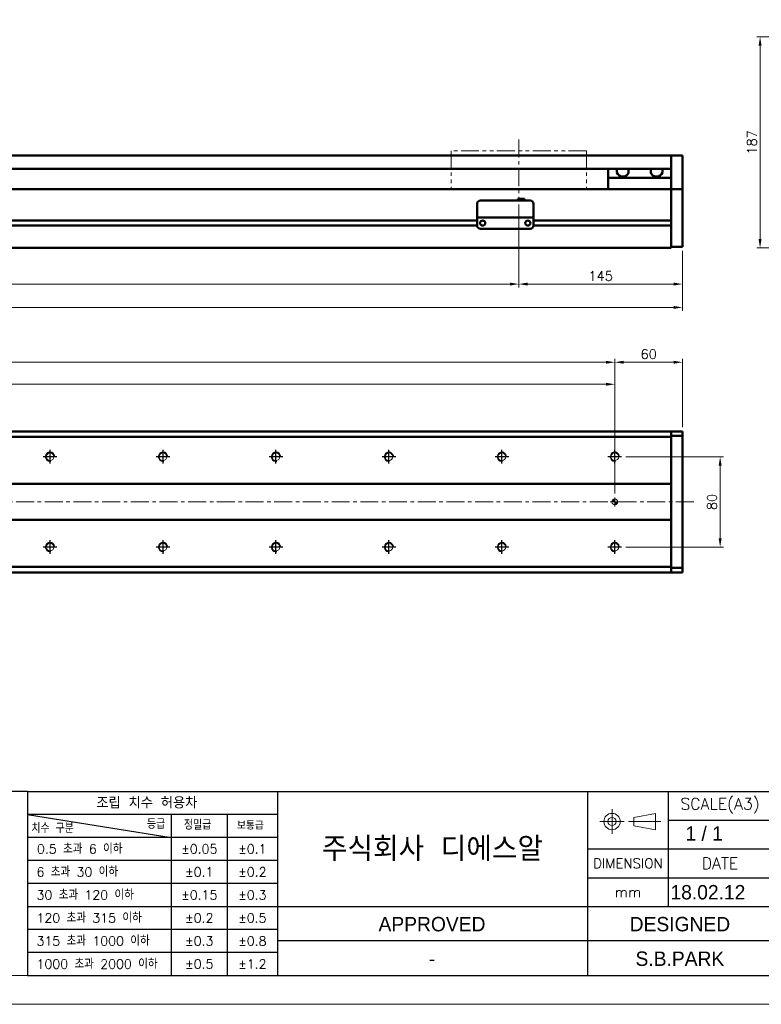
# Model space of a CAD drawing. Header units: millimetres. Extents: x 46891 to 50687, y 6223 to 10043.
# Tile 3 of 5: x 49624 to 50280, y 8529 to 9401. Entities that reach past the tile are written whole.
import ezdxf
from ezdxf.enums import TextEntityAlignment as Align

# ---------------------------------------------------------------- set-up
doc = ezdxf.new("R2010")
doc.units = ezdxf.units.MM
doc.header["$LTSCALE"] = 0.5
doc.linetypes.add('CENTER', pattern=[50.8, 31.75, -6.35, 6.35, -6.35])
doc.linetypes.add('PHANTOM', pattern=[63.5, 31.75, -6.35, 6.35, -6.35, 6.35, -6.35])
doc.layers.get('0').update_dxf_attribs({"lineweight": 20})
doc.layers.add('1', color=1, linetype='CENTER', lineweight=13)
doc.layers.add('외형선(ISO)', color=7, linetype='Continuous', lineweight=50)
for name, color, linetype in [('3', 3, 'Continuous'), ('C', 1, 'CENTER'), ('DIM', 4, 'Continuous')]:
    doc.layers.add(name, color=color, linetype=linetype)
doc.styles.add('ACISOGDT', font='amgdt.shx')
doc.styles.add('DSR TEXT', font='romans.shx', dxfattribs={"bigfont": 'whgtxt.shx'})
doc.styles.get("Standard").update_dxf_attribs({"font": 'romans.shx', "bigfont": 'whgtxt.shx'})
doc.dimstyles.new('DSR', dxfattribs={"dimscale": 2, "dimtxt": 3, "dimasz": 3, "dimexe": 0.5, "dimexo": 0.5, "dimgap": 0.5, "dimtad": 1, "dimdsep": 46, "dimtxsty": 'Standard', "dimcen": 2.5, "dimclrd": 4, "dimclre": 4, "dimclrt": 2, "dimadec": 0, "dimazin": 2, "dimtfac": 1, "dimtmove": 0, "dimatfit": 3, "dimfxl": 0, "dimlwd": -1, "dimlwe": -1, "dimarcsym": 0})

# ---------------------------------------------------------------- blocks, each defined once
blk = doc.blocks.new('A$C13F00394')
for p, q in [((109.11, 28.14), (105.34, 27.43)), ((105.34, 27.43), (105.34, 26.01)), ((109.11, 25.3), (109.11, 28.14)), ((105.34, 26.01), (109.11, 25.3))]:
    blk.add_line(p, q)
for radius in [1.42, 0.71]:
    blk.add_circle((101.56, 26.76), radius)
at = {"layer": '1'}
for p, q in [((101.56, 28.89), (101.56, 24.63)), ((103.69, 26.76), (99.44, 26.76)), ((104.41, 26.76), (110.04, 26.76))]:
    blk.add_line(p, q, dxfattribs=at)
at = {"layer": '3'}
for p, q in [((0, 32), (-207.68, 32)), ((0, 32), (202.32, 32)), ((0, 32), (0, 0)), ((43.43, 32), (43.43, 0)), ((97.32, 32), (97.32, 12)), ((111.32, 32), (111.32, 12)), ((0, 28), (25, 24)), ((43.43, 28), (0, 28)), ((25, 28), (25, 0)), ((34.7, 28), (34.7, 0)), ((111.32, 27), (129.32, 27)), ((43.43, 24), (0, 24)), ((97.32, 22), (202.32, 22)), ((43.43, 20), (0, 20)), ((43.43, 16), (0, 16)), ((97.32, 17), (129.32, 17)), ((0, 12), (129.32, 12)), ((97.32, 12), (97.32, 0)), ((43.43, 8), (0, 8)), ((97.32, 6), (43.43, 6)), ((129.32, 6), (97.32, 6)), ((43.43, 4), (0, 4)), ((0, 0), (202.32, 0))]:
    blk.add_line(p, q, dxfattribs=at)
at = {"color": 0, "style": 'DSR TEXT'}
for s, height, p in [('조립 치수 허용차', 2, (11.97, 29.02)), ('치수 구분', 1.5, (0.69, 24.78)), ('등급', 1.5, (20.77, 25.52)), ('정밀급', 1.5, (27.18, 25.37)), ('보통급', 1.3, (36.41, 25.38)), (' 0.5 초과 6 이하', 1.6, (0.56, 21.19)), (' 6 초과 30 이하', 1.6, (0.49, 17.19)), (' 30 초과 120 이하', 1.6, (0.49, 13.19)), (' 120 초과 315 이하', 1.6, (0.49, 9.19)), (' 315 초과 1000 이하', 1.6, (0.49, 5.19)), (' 1000 초과 2000 이하', 1.6, (0.49, 1.19))]:
    blk.add_text(s, height=height, dxfattribs=at).set_placement(p)
at = {"color": 7, "style": 'ACISOGDT'}
for s, p in [('APPROVED', (70.28, 8.93)), ('DESIGNED', (113.35, 8.93))]:
    blk.add_text(s, height=2.5, dxfattribs=at).set_placement(p, align=Align.MIDDLE_CENTER)
at = {"color": 7, "attachment_point": 5, "style": 'DSR TEXT'}
for s, insert, char_height in [('SCALE(A3)', (120.32, 29.5), 2), ('주식회사 디에스알', (70.37, 22), 4.2), ('DIMENSION', (104.32, 19.5), 1.7), ('DATE', (120.32, 19.5), 2), ('mm', (104.32, 14.5), 1.8)]:
    blk.add_mtext(s, dxfattribs=dict(at, insert=insert, char_height=char_height))
at = {"color": 0, "char_height": 1.6, "attachment_point": 5, "style": 'DSR TEXT'}
for s, insert in [('%%P0.05', (29.85, 22)), ('%%P0.1', (39.07, 22)), ('%%P0.1', (29.85, 18)), ('%%P0.2', (39.07, 18)), ('%%P0.15', (29.85, 14)), ('%%P0.3', (39.07, 14)), ('%%P0.2', (29.85, 10)), ('%%P0.5', (39.07, 10)), ('%%P0.3', (29.85, 6)), ('%%P0.8', (39.07, 6)), ('%%P0.5', (29.85, 2)), ('%%P1.2', (39.07, 2))]:
    blk.add_mtext(s, dxfattribs=dict(at, insert=insert))
blk = doc.blocks.new('A$C1C1952E1')
at = {"color": 1}
blk.add_lwpolyline([(0, 0), (420, 0), (420, 297), (0, 297)], close=True, dxfattribs=at)
at = {"color": 3}
blk.add_lwpolyline([(5, 5), (415, 5), (415, 292), (5, 292)], close=True, dxfattribs=at)
blk = doc.blocks.new('*D103')
at = {"color": 1, "linetype": 'ByBlock'}
for p, q in [((50467.23, 9385.75), (50276.26, 9385.75)), ((50279.26, 9377.95), (50279.26, 9206.56)), ((50346.73, 9198.75), (50276.26, 9198.75))]:
    blk.add_line(p, q, dxfattribs=at)
at = {"color": 1}
for points in [[(50277.96, 9377.95), (50280.56, 9377.95), (50279.26, 9385.75)], [(50277.96, 9206.56), (50280.56, 9206.56), (50279.26, 9198.75)]]:
    blk.add_solid(points, dxfattribs=at)
at = {"layer": 'Defpoints', "color": 0}
for p in [(50470.83, 9385.75), (50279.26, 9198.75), (50350.33, 9198.75)]:
    blk.add_point(p, dxfattribs=at)
at = {"color": 3, "insert": (50272.06, 9292.25), "char_height": 8.4, "attachment_point": 5, "rotation": 90, "style": 'DSR TEXT'}
blk.add_mtext('187', dxfattribs=at)
blk = doc.blocks.new('*D105')
at = {"color": 1, "linetype": 'ByBlock'}
for p, q in [((48765.67, 9237.15), (48765.67, 9163.77)), ((50065.67, 9237.15), (50065.67, 9163.77)), ((48773.47, 9166.77), (50057.87, 9166.77))]:
    blk.add_line(p, q, dxfattribs=at)
at = {"color": 1}
for points in [[(48773.47, 9168.07), (48773.47, 9165.47), (48765.67, 9166.77)], [(50057.87, 9168.07), (50057.87, 9165.47), (50065.67, 9166.77)]]:
    blk.add_solid(points, dxfattribs=at)
at = {"layer": 'Defpoints', "color": 0}
for p in [(48765.67, 9240.75), (50065.67, 9240.75), (50065.67, 9166.77)]:
    blk.add_point(p, dxfattribs=at)
at = {"color": 3, "insert": (49415.67, 9173.97), "char_height": 8.4, "attachment_point": 5, "style": 'DSR TEXT'}
blk.add_mtext('STROKE : 1300', dxfattribs=at)
blk = doc.blocks.new('*D106')
at = {"color": 1, "linetype": 'ByBlock'}
for p, q in [((50065.67, 9237.15), (50065.67, 9163.77)), ((50210.67, 9196.15), (50210.67, 9163.77)), ((50202.87, 9166.77), (50073.47, 9166.77))]:
    blk.add_line(p, q, dxfattribs=at)
at = {"color": 1}
for points in [[(50073.47, 9168.07), (50073.47, 9165.47), (50065.67, 9166.77)], [(50202.87, 9168.07), (50202.87, 9165.47), (50210.67, 9166.77)]]:
    blk.add_solid(points, dxfattribs=at)
at = {"layer": 'Defpoints', "color": 0}
for p in [(50065.67, 9240.75), (50210.67, 9199.75), (50065.67, 9166.77)]:
    blk.add_point(p, dxfattribs=at)
at = {"color": 3, "insert": (50138.17, 9173.97), "char_height": 8.4, "attachment_point": 5, "style": 'DSR TEXT'}
blk.add_mtext('145', dxfattribs=at)
blk = doc.blocks.new('*D107')
at = {"color": 1, "linetype": 'ByBlock'}
for p, q in [((48610.67, 9196.15), (48610.67, 9143.1)), ((50210.67, 9196.15), (50210.67, 9143.1)), ((50202.87, 9146.1), (48618.47, 9146.1))]:
    blk.add_line(p, q, dxfattribs=at)
at = {"color": 1}
for points in [[(48618.47, 9147.4), (48618.47, 9144.8), (48610.67, 9146.1)], [(50202.87, 9147.4), (50202.87, 9144.8), (50210.67, 9146.1)]]:
    blk.add_solid(points, dxfattribs=at)
at = {"layer": 'Defpoints', "color": 0}
for p in [(48610.67, 9199.75), (50210.67, 9199.75), (48610.67, 9146.1)]:
    blk.add_point(p, dxfattribs=at)
at = {"color": 3, "insert": (49410.67, 9153.3), "char_height": 8.4, "attachment_point": 5, "style": 'DSR TEXT'}
blk.add_mtext('1600', dxfattribs=at)
blk = doc.blocks.new('A$C33E56CC6')
h = blk.add_hatch()
h.set_pattern_fill('ANSI31', color=256, style=0)
h.set_pattern_definition([(45, (-7065.45672, -6508.5399), (-0.0883883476, 0.0883883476), [])])
h.paths.add_polyline_path([(4, 6.5, 0.414214), (1.5, 4), (4, 4)])
h.paths.add_polyline_path([(6.5, 4), (4, 4), (4, 1.5, 0.414214)])
blk.add_circle((4, 4), 2.5)
at = {"layer": '1'}
for p, q in [((0, 4), (8, 4)), ((4, 0), (4, 8))]:
    blk.add_line(p, q, dxfattribs=at)
blk = doc.blocks.new('tap8')
blk.add_circle((0, 0), 3.4)
at = {"layer": 'C', "color": 1, "linetype": 'CENTER'}
for p, q in [((-6.05, 0), (6.05, 0)), ((0, -6.05), (0, 6.05))]:
    blk.add_line(p, q, dxfattribs=at)
at = {"layer": 'DIM', "color": 3}
blk.add_arc((0, 0), 4, 263.84551, 189.43144, dxfattribs=at)
blk = doc.blocks.new('*D114')
at = {"color": 1, "linetype": 'ByBlock'}
for p, q in [((48650.67, 8981.46), (48650.67, 9081.05)), ((48658.47, 9078.05), (50142.87, 9078.05)), ((50150.67, 8981.46), (50150.67, 9081.05))]:
    blk.add_line(p, q, dxfattribs=at)
at = {"color": 1}
for points in [[(48658.47, 9079.35), (48658.47, 9076.75), (48650.67, 9078.05)], [(50142.87, 9079.35), (50142.87, 9076.75), (50150.67, 9078.05)]]:
    blk.add_solid(points, dxfattribs=at)
at = {"layer": 'Defpoints', "color": 0}
for p in [(50150.67, 9078.05), (48650.67, 8977.86), (50150.67, 8977.86)]:
    blk.add_point(p, dxfattribs=at)
at = {"color": 3, "insert": (49400.67, 9085.25), "char_height": 8.4, "attachment_point": 5, "style": 'DSR TEXT'}
blk.add_mtext('1500%%P0.02', dxfattribs=at)
blk = doc.blocks.new('*D116')
at = {"color": 1, "linetype": 'ByBlock'}
for p, q in [((50150.67, 9025.07), (50150.67, 9100.54)), ((50158.47, 9097.54), (50202.87, 9097.54)), ((50210.67, 9039.96), (50210.67, 9100.54))]:
    blk.add_line(p, q, dxfattribs=at)
at = {"color": 1}
for points in [[(50158.47, 9098.84), (50158.47, 9096.24), (50150.67, 9097.54)], [(50202.87, 9098.84), (50202.87, 9096.24), (50210.67, 9097.54)]]:
    blk.add_solid(points, dxfattribs=at)
at = {"layer": 'Defpoints', "color": 0}
for p in [(50210.67, 9097.54), (50210.67, 9036.36), (50150.67, 9021.47)]:
    blk.add_point(p, dxfattribs=at)
at = {"color": 3, "insert": (50180.67, 9104.74), "char_height": 8.4, "attachment_point": 5, "style": 'DSR TEXT'}
blk.add_mtext('60', dxfattribs=at)
blk = doc.blocks.new('*D118')
at = {"color": 1, "linetype": 'ByBlock'}
for p, q in [((50160.32, 9013.86), (50246.92, 9013.86)), ((50243.92, 9006.06), (50243.92, 8941.66)), ((50160.32, 8933.86), (50246.92, 8933.86))]:
    blk.add_line(p, q, dxfattribs=at)
at = {"color": 1}
for points in [[(50242.62, 9006.06), (50245.22, 9006.06), (50243.92, 9013.86)], [(50242.62, 8941.66), (50245.22, 8941.66), (50243.92, 8933.86)]]:
    blk.add_solid(points, dxfattribs=at)
at = {"layer": 'Defpoints', "color": 0}
for p in [(50156.72, 9013.86), (50156.72, 8933.86), (50243.92, 8933.86)]:
    blk.add_point(p, dxfattribs=at)
at = {"color": 3, "insert": (50236.72, 8973.86), "char_height": 8.4, "attachment_point": 5, "rotation": 90, "style": 'DSR TEXT'}
blk.add_mtext('80', dxfattribs=at)
blk = doc.blocks.new('*D131')
at = {"color": 1, "linetype": 'ByBlock'}
for p, q in [((48650.67, 9023.51), (48650.67, 9100.54)), ((48658.47, 9097.54), (50142.87, 9097.54)), ((50150.67, 9023.51), (50150.67, 9100.54))]:
    blk.add_line(p, q, dxfattribs=at)
at = {"color": 1}
for points in [[(48658.47, 9098.84), (48658.47, 9096.24), (48650.67, 9097.54)], [(50142.87, 9098.84), (50142.87, 9096.24), (50150.67, 9097.54)]]:
    blk.add_solid(points, dxfattribs=at)
at = {"layer": 'Defpoints', "color": 0}
for p in [(50150.67, 9097.54), (48650.67, 9019.91), (50150.67, 9019.91)]:
    blk.add_point(p, dxfattribs=at)
at = {"color": 3, "insert": (49400.67, 9104.74), "char_height": 8.4, "attachment_point": 5, "style": 'DSR TEXT'}
blk.add_mtext('15X100PITCH=1500', dxfattribs=at)

msp = doc.modelspace()

# ---------------------------------------------------------------- linework, layer by layer
at = {"color": 6, "linetype": 'PHANTOM'}
for p, q in [((50125.66883, 9284.75475), (50005.66883, 9284.75475)), ((50005.66883, 9284.75475), (50005.66883, 9250.75475)), ((50125.66883, 9284.75475), (50125.66883, 9250.75475))]:
    msp.add_line(p, q, dxfattribs=at)
at = {"layer": '1'}
for p, q in [((50065.66883, 9294.75475), (50065.66883, 9240.75475)), ((50220.66883, 8973.86072), (48600.66883, 8973.86072))]:
    msp.add_line(p, q, dxfattribs=at)
at = {"layer": '3'}
msp.add_line((49630.61213, 8554.47812), (50661.72712, 8554.47812), dxfattribs=at)
at = {"layer": '외형선(ISO)'}
for p, q in [((48825.66883, 9280.75475), (50200.66883, 9280.75475)), ((50200.66883, 9280.75475), (50200.66883, 9278.75475)), ((50200.66883, 9280.75475), (50210.66883, 9280.75475)), ((50200.66883, 9278.75475), (50200.66883, 9280.75475)), ((50200.66883, 9277.97023), (50200.66883, 9278.75475)), ((50200.66883, 9278.75475), (50200.66883, 9277.97023)), ((50200.66883, 9277.47152), (50200.66883, 9277.97023)), ((50200.66883, 9277.97023), (50200.66883, 9277.47152)), ((50200.66883, 9277.47152), (50200.66883, 9276.40304)), ((50200.66883, 9276.40304), (50200.66883, 9277.47152)), ((50210.66883, 9278.75475), (50210.66883, 9280.75475)), ((50210.66883, 9278.75475), (50210.66883, 9277.97023)), ((50210.66883, 9277.97023), (50210.66883, 9277.47152)), ((50210.66883, 9276.40304), (50210.66883, 9277.47152)), ((48825.66883, 9268.75475), (50200.66883, 9268.75475)), ((50144.66883, 9260.75475), (50144.66883, 9268.75475)), ((50200.66883, 9276.40304), (50200.66883, 9273.41723)), ((50200.66883, 9273.41723), (50200.66883, 9276.40304)), ((50200.66883, 9264.85293), (50200.66883, 9273.41723)), ((50200.66883, 9273.41723), (50200.66883, 9269.25475)), ((50210.66883, 9273.41723), (50210.66883, 9276.40304)), ((50210.66883, 9273.41723), (50210.66883, 9264.85293)), ((50200.66883, 9260.75475), (50144.66883, 9260.75475)), ((50144.66883, 9250.75475), (50144.66883, 9260.75475)), ((50200.66883, 9262.75764), (50200.66883, 9264.85293)), ((50200.66883, 9251.33569), (50200.66883, 9262.75764)), ((50210.66883, 9264.85293), (50210.66883, 9262.75764)), ((50210.66883, 9262.75764), (50210.66883, 9251.33569)), ((50200.66883, 9250.75475), (50200.66883, 9251.33569)), ((50210.66883, 9251.33569), (50210.66883, 9250.75475)), ((50200.66883, 9250.75475), (48770.66883, 9250.75475)), ((50064.66883, 9242.2549), (50064.66883, 9240.7549)), ((50064.66883, 9242.2549), (50070.66883, 9242.2549)), ((50070.66883, 9242.2549), (50070.66883, 9240.7549)), ((50200.66883, 9247.75475), (50200.66883, 9250.75475)), ((50200.66883, 9250.75475), (50200.66883, 9247.75475)), ((50200.66883, 9250.75475), (50210.66883, 9250.75475)), ((50200.66883, 9247.75475), (50200.66883, 9223.20475)), ((50200.66883, 9204.99739), (50200.66883, 9247.75475)), ((50210.66883, 9247.75475), (50210.66883, 9250.75475)), ((50210.66883, 9247.75475), (50210.66883, 9204.99739)), ((50028.66883, 9227.7549), (50028.66883, 9237.7549)), ((50031.66883, 9240.7549), (50075.66883, 9240.7549)), ((50078.66883, 9237.7549), (50078.66883, 9227.7549)), ((50028.66883, 9227.7549), (50028.66883, 9225.7549)), ((50028.66883, 9225.75487), (50028.66883, 9225.7549)), ((50028.66883, 9225.7549), (50078.66883, 9225.7549)), ((50028.66883, 9225.25487), (50028.66883, 9225.75487)), ((50028.66883, 9225.75487), (50031.43933, 9225.75487)), ((50028.66883, 9218.75487), (50028.66883, 9225.25487)), ((50033.89833, 9225.75487), (50036.16883, 9225.75487)), ((50041.16883, 9225.75487), (50066.16883, 9225.75487)), ((50071.16883, 9225.75487), (50073.43933, 9225.75487)), ((50075.89833, 9225.75487), (50078.66883, 9225.75487)), ((50078.66883, 9225.7549), (50078.66883, 9227.7549)), ((50078.66883, 9225.7549), (50078.66883, 9225.75487)), ((50078.66883, 9225.75487), (50078.66883, 9225.25487)), ((50078.66883, 9225.25487), (50078.66883, 9218.75487)), ((50028.67928, 9218.50475), (48824.65839, 9218.50475)), ((50028.66883, 9223.00475), (48824.66883, 9223.00475)), ((50033.69217, 9223.00475), (50033.6455, 9223.00475)), ((50073.69217, 9223.00475), (50073.6455, 9223.00475)), ((50200.66883, 9218.50475), (50078.65839, 9218.50475)), ((50200.66883, 9223.00475), (50078.66883, 9223.00475)), ((50200.66883, 9218.30475), (50200.66883, 9204.99739)), ((50031.66883, 9215.75487), (50075.66883, 9215.75487)), ((48620.66883, 9198.75475), (50200.66883, 9198.75475)), ((50200.66883, 9202.87607), (50200.66883, 9204.99739)), ((50200.66883, 9204.99739), (50200.66883, 9202.87607)), ((50200.66883, 9202.87607), (50200.66883, 9198.75475)), ((50200.66883, 9199.75475), (50200.66883, 9202.87607)), ((50200.66883, 9199.75475), (50210.66883, 9199.75475)), ((50210.66883, 9202.87607), (50210.66883, 9204.99739)), ((50210.66883, 9202.87607), (50210.66883, 9199.75475)), ((50200.66883, 9036.36072), (48620.66883, 9036.36072)), ((50200.66883, 9035.48204), (50200.66883, 9036.36072)), ((50200.66883, 9036.36072), (50200.66883, 9035.48204)), ((50200.66883, 9036.36072), (50210.66883, 9036.36072)), ((50200.66883, 9035.48204), (50200.66883, 9031.36072)), ((50200.66883, 9032.36072), (50200.66883, 9035.48204)), ((50210.66883, 9035.48204), (50210.66883, 9036.36072)), ((50210.66883, 9035.48204), (50210.66883, 9032.36072)), ((48620.66883, 9031.36072), (50200.66883, 9031.36072)), ((50200.66883, 9032.36072), (50210.66883, 9032.36072)), ((50200.66883, 9031.36072), (50200.66883, 8989.86072)), ((50210.66883, 9032.36072), (50210.66883, 8915.36072)), ((50200.66883, 8989.86072), (48620.66883, 8989.86072)), ((50200.66883, 8989.86072), (50200.66883, 8989.00717)), ((50200.66883, 8989.00717), (50200.66883, 8988.65362)), ((50200.66883, 8988.65362), (50200.66883, 8959.06783)), ((50200.66883, 8959.06783), (50200.66883, 8988.65362)), ((48620.66883, 8957.86072), (50200.66883, 8957.86072)), ((50200.66883, 8959.06783), (50200.66883, 8958.71428)), ((50200.66883, 8958.71428), (50200.66883, 8957.86072)), ((50200.66883, 8957.86072), (50200.66883, 8916.36072)), ((50200.66883, 8916.36072), (48620.66883, 8916.36072)), ((50200.66883, 8911.36072), (48620.66883, 8911.36072)), ((50200.66883, 8916.36072), (50200.66883, 8912.2394)), ((50200.66883, 8912.2394), (50200.66883, 8915.36072)), ((50200.66883, 8915.36072), (50210.66883, 8915.36072)), ((50200.66883, 8911.36072), (50200.66883, 8912.2394)), ((50200.66883, 8912.2394), (50200.66883, 8911.36072)), ((50200.66883, 8911.36072), (50210.66883, 8911.36072)), ((50210.66883, 8915.36072), (50210.66883, 8912.2394)), ((50210.66883, 8911.36072), (50210.66883, 8912.2394))]:
    msp.add_line(p, q, dxfattribs=at)
for centre in [(50033.66883, 9220.75487), (50073.66883, 9220.75487)]:
    msp.add_circle(centre, 2.25, dxfattribs=at)
for centre, start, end in [((50031.66883, 9237.7549), 90, 180), ((50075.66883, 9237.7549), 0, 90), ((50031.66883, 9218.75487), 180, 270), ((50075.66883, 9218.75487), 270, 0)]:
    msp.add_arc(centre, 3, start, end, dxfattribs=at)
for centre, major_axis, ratio, start_param, end_param in [((50157.66883, 9266.75475), (5.25, 0), 0.923076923, 2.716178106, 6.708599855), ((50187.66883, 9266.75475), (5.25, 0), 0.923076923, 2.716178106, 6.708599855), ((50032.66883, 9225.75489), (-1.2295, 0), 0.00001, 3.141579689, 6.283172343), ((50038.66883, 9225.75489), (-2.5, 0), 0.00001, 3.144943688, 6.286536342), ((50068.66883, 9225.75489), (-2.5, 0), 0.00001, 3.143048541, 6.284641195), ((50074.66883, 9225.75489), (-1.2295, 0), 0.00001, 3.13437825, 6.275970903)]:
    msp.add_ellipse(centre, major_axis=major_axis, ratio=ratio, start_param=start_param, end_param=end_param, dxfattribs=at)

# ---------------------------------------------------------------- block references
at = {"xscale": 5.096520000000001, "yscale": 5.096520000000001, "zscale": 5.096520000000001}
for name, p in [('A$C1C1952E1', (48546.67132, 8528.99552)), ('A$C13F00394', (49630.61214, 8554.47812))]:
    msp.add_blockref(name, p, dxfattribs=at)
at = {"rotation": 90}
for p in [(49650.66883, 9013.86072), (49750.66883, 9013.86072), (49850.66883, 9013.86072), (49950.66883, 9013.86072), (50050.66883, 9013.86072), (50150.66883, 9013.86072), (49650.66883, 8933.86072), (49750.66883, 8933.86072), (49850.66883, 8933.86072), (49950.66883, 8933.86072), (50050.66883, 8933.86072), (50150.66883, 8933.86072)]:
    msp.add_blockref('tap8', p, dxfattribs=at)
msp.add_blockref('A$C33E56CC6', (50146.66883, 8969.86073))

# ---------------------------------------------------------------- texts
at = {"color": 2, "style": 'ACISOGDT'}
for s, p in [('1 / 1', (50213.17268, 8673.8823)), ('18.02.12', (50199.93176, 8621.8772))]:
    msp.add_text(s, height=12.7413, dxfattribs=at).set_placement(p)
for s, p in [('S.B.PARK', (50208.28362, 8569.38644)), ('-', (49988.81056, 8569.38644))]:
    msp.add_text(s, height=12.7413, dxfattribs=at).set_placement(p, align=Align.MIDDLE_CENTER)

# ---------------------------------------------------------------- dimensions: what is measured, and where the dimension line sits
for base, p1, p2, picture, middle in [((50279.26321, 9198.75475), (50470.82589, 9385.75475), (50350.32589, 9198.75475), '*D103', (50272.06321, 9292.25475)), ((50243.91817, 8933.86072), (50156.71581, 9013.86072), (50156.71581, 8933.86072), '*D118', (50236.71817, 8973.86072))]:
    dim = msp.add_linear_dim(base=base, p1=p1, p2=p2, angle=90, dimstyle='DSR', override={"dimscale": 3, "dimtxt": 2.8, "dimasz": 2.600136, "dimexe": 1, "dimexo": 1.2, "dimgap": 1, "dimdec": 4, "dimtxsty": 'DSR TEXT', "dimclrd": 1, "dimclre": 1, "dimclrt": 3, "dimtdec": 4, "dimtix": 1})
    dim.commit()
    dim.dimension.update_dxf_attribs({"geometry": picture, "text_midpoint": middle})
for base, p1, p2, text, picture, middle in [((50065.66883, 9166.77133), (48765.66883, 9240.75475), (50065.66883, 9240.75475), 'STROKE : <>', '*D105', (49415.66883, 9173.97133)), ((50150.66883, 9097.53533), (48650.66883, 9019.9077), (50150.66883, 9019.9077), '15X100PITCH=<>', '*D131', (49400.66883, 9104.73533)), ((50150.66883, 9078.0528), (48650.66883, 8977.86072), (50150.66883, 8977.86072), '<>%%P0.02', '*D114', (49400.66883, 9085.2528))]:
    dim = msp.add_linear_dim(base=base, p1=p1, p2=p2, text=text, dimstyle='DSR', override={"dimscale": 3, "dimtxt": 2.8, "dimasz": 2.600136, "dimexe": 1, "dimexo": 1.2, "dimgap": 1, "dimdec": 4, "dimtxsty": 'DSR TEXT', "dimclrd": 1, "dimclre": 1, "dimclrt": 3, "dimtdec": 4, "dimtix": 1})
    dim.commit()
    dim.dimension.update_dxf_attribs({"geometry": picture, "text_midpoint": middle})
for base, p2, picture, middle in [((50065.66883, 9166.77133), (50065.66883, 9240.75475), '*D106', (50138.16883, 9173.97133)), ((48610.66883, 9146.09697), (48610.66883, 9199.75475), '*D107', (49410.66883, 9153.29697))]:
    dim = msp.add_linear_dim(base=base, p1=(50210.66883, 9199.75475), p2=p2, dimstyle='DSR', override={"dimscale": 3, "dimtxt": 2.8, "dimasz": 2.600136, "dimexe": 1, "dimexo": 1.2, "dimgap": 1, "dimdec": 4, "dimtxsty": 'DSR TEXT', "dimclrd": 1, "dimclre": 1, "dimclrt": 3, "dimtdec": 4, "dimtix": 1})
    dim.commit()
    dim.dimension.update_dxf_attribs({"geometry": picture, "text_midpoint": middle})
dim = msp.add_linear_dim(base=(50210.66883, 9097.53533), p1=(50150.66883, 9021.47236), p2=(50210.66883, 9036.36072), dimstyle='DSR', override={"dimscale": 3, "dimtxt": 2.8, "dimasz": 2.600136, "dimexe": 1, "dimexo": 1.2, "dimgap": 1, "dimdec": 4, "dimtxsty": 'DSR TEXT', "dimclrd": 1, "dimclre": 1, "dimclrt": 3, "dimtdec": 4, "dimtix": 1})
dim.commit()
dim.dimension.update_dxf_attribs({"geometry": '*D116', "text_midpoint": (50180.66883, 9097.53533), "dimtype": 160})

doc.saveas('drawing.dxf')
